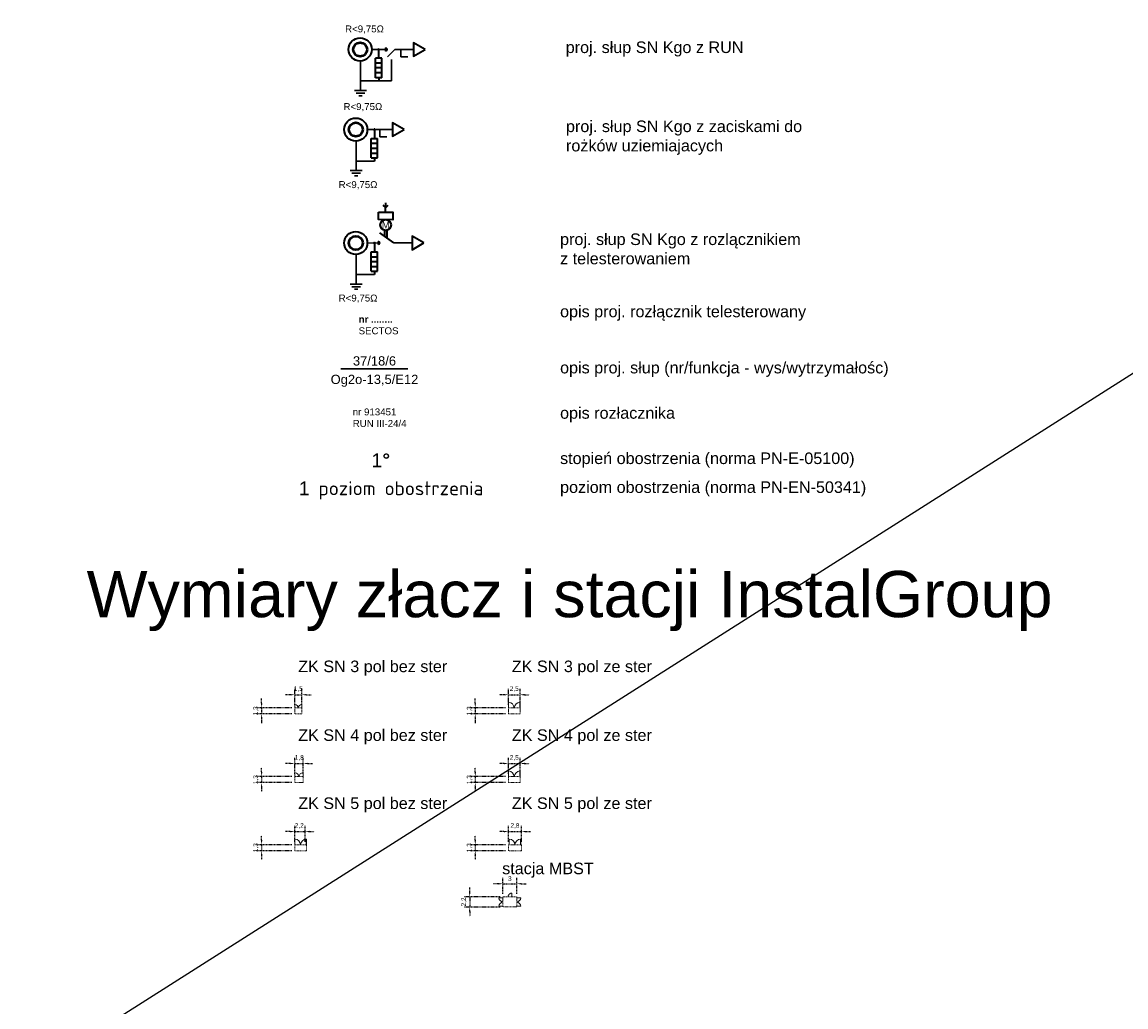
# Model space of a CAD drawing. Header units: metres. Extents: x -1993 to 4624, y 674 to 2411.
# Tile 2 of 14: x -1333 to -1094, y 1110 to 1322. Entities that reach past the tile are written whole.
import ezdxf

# ---------------------------------------------------------------- set-up
doc = ezdxf.new("R2010")
doc.units = ezdxf.units.M
for name, pattern in [('ACAD_ISO03W100', [30, 12, -18]), ('ACAD_ISO10W100', [18, 12, -3, 0, -3]), ('DASHDOT2', [0.5, 0.25, -0.125, 0, -0.125])]:
    doc.linetypes.add(name, pattern=pattern)
doc.layers.add('# OBMBS-9x-19xxx __EI_opis_nN', color=144, linetype='Continuous', lineweight=0, true_color=0x007299)
doc.layers.add('# OBMBS-9x-19xxx _EI_ schemat', color=1, linetype='Continuous')
for name, color, linetype, lineweight in [('# OBMBS-9x-19xxx _SN PROJ. KABLE 15kV', 10, 'DASHDOT2', 30), ('# OBMBS-9x-19xxx _SN PROJ. NAPOW 15kV', 10, 'Continuous', 30), ('# SN PROJ. KABLE 15kV', 10, 'DASHDOT2', 20), ('wymiary', 7, 'Continuous', 18)]:
    doc.layers.add(name, color=color, linetype=linetype, lineweight=lineweight)
doc.styles.get("Standard").update_dxf_attribs({"font": 'ARIAL.TTF'})
doc.linetypes.add('FENCELINE5', pattern='A,8,-1,[148,AAA.SHX,S=1,R=0,X=0,Y=0],-1', length=10)
doc.dimstyles.new('ISO-25', dxfattribs={"dimtxt": 2.5, "dimasz": 2.5, "dimexe": 1.25, "dimexo": 0.625, "dimtad": 1, "dimtxsty": 'Standard', "dimcen": 2.5, "dimadec": 0, "dimazin": 0, "dimtfac": 1, "dimtmove": 0, "dimatfit": 3, "dimfxl": 1, "dimarcsym": 0})

# ---------------------------------------------------------------- blocks, each defined once
blk = doc.blocks.new('G$CBADB4F45')
at = {"layer": '# SN PROJ. KABLE 15kV'}
blk.add_lwpolyline([(0, 2.2), (3, 2.2), (3, 0), (0, 0)], close=True, dxfattribs=at)
blk = doc.blocks.new('G$C4094B490')
at = {"layer": '# SN PROJ. KABLE 15kV'}
blk.add_lwpolyline([(2.5, 1.3), (2.5, 0), (0, 0), (0, 1.3)], close=True, dxfattribs=at)
blk = doc.blocks.new('*D67')
at = {"layer": '# OBMBS-9x-19xxx _SN PROJ. KABLE 15kV', "color": 0, "lineweight": -2}
for p, q in [((-1273.63, 1145.22), (-1273.63, 1148.67)), ((-1271.43, 1145.21), (-1271.43, 1148.67)), ((-1274.63, 1147.42), (-1275.63, 1147.42)), ((-1273.63, 1147.42), (-1271.43, 1147.42)), ((-1270.43, 1147.42), (-1269.43, 1147.42))]:
    blk.add_line(p, q, dxfattribs=at)
at = {"layer": '# OBMBS-9x-19xxx _SN PROJ. KABLE 15kV', "color": 0}
for points in [[(-1274.63, 1147.25), (-1274.63, 1147.59), (-1273.63, 1147.42)], [(-1270.43, 1147.59), (-1270.43, 1147.25), (-1271.43, 1147.42)]]:
    blk.add_solid(points, dxfattribs=at)
at = {"layer": 'Defpoints', "color": 0}
for p in [(-1271.43, 1147.42), (-1273.63, 1144.6), (-1271.43, 1144.59)]:
    blk.add_point(p, dxfattribs=at)
at = {"layer": '# OBMBS-9x-19xxx _SN PROJ. KABLE 15kV', "color": 0, "insert": (-1272.66, 1148.65), "char_height": 1, "attachment_point": 5}
blk.add_mtext('2,2', dxfattribs=at)
blk = doc.blocks.new('*D68')
at = {"layer": '# OBMBS-9x-19xxx _SN PROJ. KABLE 15kV', "color": 0, "lineweight": -2}
for p, q in [((-1280.81, 1145.59), (-1280.81, 1146.59)), ((-1274.26, 1144.59), (-1282.06, 1144.59)), ((-1274.26, 1143.29), (-1282.06, 1143.29)), ((-1280.81, 1144.59), (-1280.81, 1143.29)), ((-1280.81, 1142.29), (-1280.81, 1141.29))]:
    blk.add_line(p, q, dxfattribs=at)
at = {"layer": '# OBMBS-9x-19xxx _SN PROJ. KABLE 15kV', "color": 0}
for points in [[(-1280.97, 1145.59), (-1280.64, 1145.59), (-1280.81, 1144.59)], [(-1280.64, 1142.29), (-1280.97, 1142.29), (-1280.81, 1143.29)]]:
    blk.add_solid(points, dxfattribs=at)
at = {"layer": 'Defpoints', "color": 0}
for p in [(-1280.81, 1143.29), (-1273.63, 1144.59), (-1273.63, 1143.29)]:
    blk.add_point(p, dxfattribs=at)
at = {"layer": '# OBMBS-9x-19xxx _SN PROJ. KABLE 15kV', "color": 0, "insert": (-1282.03, 1143.94), "char_height": 1, "attachment_point": 5, "rotation": 90}
blk.add_mtext('1,3', dxfattribs=at)
blk = doc.blocks.new('*D69')
at = {"layer": '# OBMBS-9x-19xxx _SN PROJ. KABLE 15kV', "color": 0, "lineweight": -2}
for p, q in [((-1229.65, 1136.14), (-1230.65, 1136.14)), ((-1228.65, 1133.94), (-1228.65, 1137.39)), ((-1228.65, 1136.14), (-1225.65, 1136.14)), ((-1225.65, 1133.93), (-1225.65, 1137.39)), ((-1224.65, 1136.14), (-1223.65, 1136.14))]:
    blk.add_line(p, q, dxfattribs=at)
at = {"layer": '# OBMBS-9x-19xxx _SN PROJ. KABLE 15kV', "color": 0}
for points in [[(-1229.65, 1135.97), (-1229.65, 1136.31), (-1228.65, 1136.14)], [(-1224.65, 1136.31), (-1224.65, 1135.97), (-1225.65, 1136.14)]]:
    blk.add_solid(points, dxfattribs=at)
at = {"layer": 'Defpoints', "color": 0}
for p in [(-1225.65, 1136.14), (-1228.65, 1133.31), (-1225.65, 1133.31)]:
    blk.add_point(p, dxfattribs=at)
at = {"layer": '# OBMBS-9x-19xxx _SN PROJ. KABLE 15kV', "color": 0, "insert": (-1227.15, 1137.28), "char_height": 1, "attachment_point": 5}
blk.add_mtext('3', dxfattribs=at)
blk = doc.blocks.new('*D70')
at = {"layer": '# OBMBS-9x-19xxx _SN PROJ. KABLE 15kV', "color": 0, "lineweight": -2}
for p, q in [((-1235.83, 1134.31), (-1235.83, 1135.31)), ((-1229.28, 1133.31), (-1237.08, 1133.31)), ((-1229.28, 1131.11), (-1237.08, 1131.11)), ((-1235.83, 1133.31), (-1235.83, 1131.11)), ((-1235.83, 1130.11), (-1235.83, 1129.11))]:
    blk.add_line(p, q, dxfattribs=at)
at = {"layer": '# OBMBS-9x-19xxx _SN PROJ. KABLE 15kV', "color": 0}
for points in [[(-1236, 1134.31), (-1235.66, 1134.31), (-1235.83, 1133.31)], [(-1235.66, 1130.11), (-1236, 1130.11), (-1235.83, 1131.11)]]:
    blk.add_solid(points, dxfattribs=at)
at = {"layer": 'Defpoints', "color": 0}
for p in [(-1235.83, 1131.11), (-1228.65, 1133.31), (-1228.65, 1131.11)]:
    blk.add_point(p, dxfattribs=at)
at = {"layer": '# OBMBS-9x-19xxx _SN PROJ. KABLE 15kV', "color": 0, "insert": (-1237.05, 1132.2), "char_height": 1, "attachment_point": 5, "rotation": 90}
blk.add_mtext('2,2', dxfattribs=at)
blk = doc.blocks.new('*D71')
at = {"layer": '# OBMBS-9x-19xxx _SN PROJ. KABLE 15kV', "color": 0, "lineweight": -2}
for p, q in [((-1228.45, 1162.14), (-1229.45, 1162.14)), ((-1227.45, 1159.94), (-1227.45, 1163.39)), ((-1227.45, 1162.14), (-1224.95, 1162.14)), ((-1224.95, 1159.93), (-1224.95, 1163.39)), ((-1223.95, 1162.14), (-1222.95, 1162.14))]:
    blk.add_line(p, q, dxfattribs=at)
at = {"layer": '# OBMBS-9x-19xxx _SN PROJ. KABLE 15kV', "color": 0}
for points in [[(-1228.45, 1161.97), (-1228.45, 1162.31), (-1227.45, 1162.14)], [(-1223.95, 1162.31), (-1223.95, 1161.97), (-1224.95, 1162.14)]]:
    blk.add_solid(points, dxfattribs=at)
at = {"layer": 'Defpoints', "color": 0}
for p in [(-1224.95, 1162.14), (-1227.45, 1159.32), (-1224.95, 1159.31)]:
    blk.add_point(p, dxfattribs=at)
at = {"layer": '# OBMBS-9x-19xxx _SN PROJ. KABLE 15kV', "color": 0, "insert": (-1226.2, 1163.37), "char_height": 1, "attachment_point": 5}
blk.add_mtext('2,5', dxfattribs=at)
blk = doc.blocks.new('*D72')
at = {"layer": '# OBMBS-9x-19xxx _SN PROJ. KABLE 15kV', "color": 0, "lineweight": -2}
for p, q in [((-1234.63, 1160.31), (-1234.63, 1161.31)), ((-1228.08, 1159.31), (-1235.88, 1159.31)), ((-1228.08, 1158.01), (-1235.88, 1158.01)), ((-1234.63, 1159.31), (-1234.63, 1158.01)), ((-1234.63, 1157.01), (-1234.63, 1156.01))]:
    blk.add_line(p, q, dxfattribs=at)
at = {"layer": '# OBMBS-9x-19xxx _SN PROJ. KABLE 15kV', "color": 0}
for points in [[(-1234.8, 1160.31), (-1234.46, 1160.31), (-1234.63, 1159.31)], [(-1234.46, 1157.01), (-1234.8, 1157.01), (-1234.63, 1158.01)]]:
    blk.add_solid(points, dxfattribs=at)
at = {"layer": 'Defpoints', "color": 0}
for p in [(-1234.63, 1158.01), (-1227.45, 1159.31), (-1227.45, 1158.01)]:
    blk.add_point(p, dxfattribs=at)
at = {"layer": '# OBMBS-9x-19xxx _SN PROJ. KABLE 15kV', "color": 0, "insert": (-1235.86, 1158.66), "char_height": 1, "attachment_point": 5, "rotation": 90}
blk.add_mtext('1,3', dxfattribs=at)
blk = doc.blocks.new('*D73')
at = {"layer": '# OBMBS-9x-19xxx _SN PROJ. KABLE 15kV', "color": 0, "lineweight": -2}
for p, q in [((-1274.63, 1177.01), (-1275.63, 1177.01)), ((-1273.63, 1174.81), (-1273.63, 1178.26)), ((-1273.63, 1177.01), (-1272.13, 1177.01)), ((-1272.13, 1174.8), (-1272.13, 1178.26)), ((-1271.13, 1177.01), (-1270.13, 1177.01))]:
    blk.add_line(p, q, dxfattribs=at)
at = {"layer": '# OBMBS-9x-19xxx _SN PROJ. KABLE 15kV', "color": 0}
for points in [[(-1274.63, 1176.85), (-1274.63, 1177.18), (-1273.63, 1177.01)], [(-1271.13, 1177.18), (-1271.13, 1176.85), (-1272.13, 1177.01)]]:
    blk.add_solid(points, dxfattribs=at)
at = {"layer": 'Defpoints', "color": 0}
for p in [(-1272.13, 1177.01), (-1273.63, 1174.19), (-1272.13, 1174.18)]:
    blk.add_point(p, dxfattribs=at)
at = {"layer": '# OBMBS-9x-19xxx _SN PROJ. KABLE 15kV', "color": 0, "insert": (-1272.88, 1178.24), "char_height": 1, "attachment_point": 5}
blk.add_mtext('1,5', dxfattribs=at)
blk = doc.blocks.new('*D74')
at = {"layer": '# OBMBS-9x-19xxx _SN PROJ. KABLE 15kV', "color": 0, "lineweight": -2}
for p, q in [((-1274.26, 1174.18), (-1282.06, 1174.18)), ((-1280.81, 1175.18), (-1280.81, 1176.18)), ((-1280.81, 1174.18), (-1280.81, 1172.88)), ((-1274.26, 1172.88), (-1282.06, 1172.88)), ((-1280.81, 1171.88), (-1280.81, 1170.88))]:
    blk.add_line(p, q, dxfattribs=at)
at = {"layer": '# OBMBS-9x-19xxx _SN PROJ. KABLE 15kV', "color": 0}
for points in [[(-1280.97, 1175.18), (-1280.64, 1175.18), (-1280.81, 1174.18)], [(-1280.64, 1171.88), (-1280.97, 1171.88), (-1280.81, 1172.88)]]:
    blk.add_solid(points, dxfattribs=at)
at = {"layer": 'Defpoints', "color": 0}
for p in [(-1273.63, 1174.18), (-1280.81, 1172.88), (-1273.63, 1172.88)]:
    blk.add_point(p, dxfattribs=at)
at = {"layer": '# OBMBS-9x-19xxx _SN PROJ. KABLE 15kV', "color": 0, "insert": (-1282.03, 1173.53), "char_height": 1, "attachment_point": 5, "rotation": 90}
blk.add_mtext('1,3', dxfattribs=at)
blk = doc.blocks.new('*D75')
at = {"layer": '# OBMBS-9x-19xxx _SN PROJ. KABLE 15kV', "color": 0, "lineweight": -2}
for p, q in [((-1274.63, 1162.14), (-1275.63, 1162.14)), ((-1273.63, 1159.94), (-1273.63, 1163.39)), ((-1273.63, 1162.14), (-1271.83, 1162.14)), ((-1271.83, 1159.93), (-1271.83, 1163.39)), ((-1270.83, 1162.14), (-1269.83, 1162.14))]:
    blk.add_line(p, q, dxfattribs=at)
at = {"layer": '# OBMBS-9x-19xxx _SN PROJ. KABLE 15kV', "color": 0}
for points in [[(-1274.63, 1161.98), (-1274.63, 1162.31), (-1273.63, 1162.14)], [(-1270.83, 1162.31), (-1270.83, 1161.98), (-1271.83, 1162.14)]]:
    blk.add_solid(points, dxfattribs=at)
at = {"layer": 'Defpoints', "color": 0}
for p in [(-1271.83, 1162.14), (-1273.63, 1159.32), (-1271.83, 1159.31)]:
    blk.add_point(p, dxfattribs=at)
at = {"layer": '# OBMBS-9x-19xxx _SN PROJ. KABLE 15kV', "color": 0, "insert": (-1272.66, 1163.37), "char_height": 1, "attachment_point": 5}
blk.add_mtext('1,8', dxfattribs=at)
blk = doc.blocks.new('*D76')
at = {"layer": '# OBMBS-9x-19xxx _SN PROJ. KABLE 15kV', "color": 0, "lineweight": -2}
for p, q in [((-1280.81, 1160.31), (-1280.81, 1161.31)), ((-1274.26, 1159.31), (-1282.06, 1159.31)), ((-1274.26, 1158.01), (-1282.06, 1158.01)), ((-1280.81, 1159.31), (-1280.81, 1158.01)), ((-1280.81, 1157.01), (-1280.81, 1156.01))]:
    blk.add_line(p, q, dxfattribs=at)
at = {"layer": '# OBMBS-9x-19xxx _SN PROJ. KABLE 15kV', "color": 0}
for points in [[(-1280.97, 1160.31), (-1280.64, 1160.31), (-1280.81, 1159.31)], [(-1280.64, 1157.01), (-1280.97, 1157.01), (-1280.81, 1158.01)]]:
    blk.add_solid(points, dxfattribs=at)
at = {"layer": 'Defpoints', "color": 0}
for p in [(-1280.81, 1158.01), (-1273.63, 1159.31), (-1273.63, 1158.01)]:
    blk.add_point(p, dxfattribs=at)
at = {"layer": '# OBMBS-9x-19xxx _SN PROJ. KABLE 15kV', "color": 0, "insert": (-1282.03, 1158.66), "char_height": 1, "attachment_point": 5, "rotation": 90}
blk.add_mtext('1,3', dxfattribs=at)
blk = doc.blocks.new('*D77')
at = {"layer": '# OBMBS-9x-19xxx _SN PROJ. KABLE 15kV', "color": 0, "lineweight": -2}
for p, q in [((-1228.45, 1177.01), (-1229.45, 1177.01)), ((-1227.45, 1174.81), (-1227.45, 1178.26)), ((-1227.45, 1177.01), (-1224.95, 1177.01)), ((-1224.95, 1174.8), (-1224.95, 1178.26)), ((-1223.95, 1177.01), (-1222.95, 1177.01))]:
    blk.add_line(p, q, dxfattribs=at)
at = {"layer": '# OBMBS-9x-19xxx _SN PROJ. KABLE 15kV', "color": 0}
for points in [[(-1228.45, 1176.84), (-1228.45, 1177.18), (-1227.45, 1177.01)], [(-1223.95, 1177.18), (-1223.95, 1176.84), (-1224.95, 1177.01)]]:
    blk.add_solid(points, dxfattribs=at)
at = {"layer": 'Defpoints', "color": 0}
for p in [(-1224.95, 1177.01), (-1227.45, 1174.19), (-1224.95, 1174.18)]:
    blk.add_point(p, dxfattribs=at)
at = {"layer": '# OBMBS-9x-19xxx _SN PROJ. KABLE 15kV', "color": 0, "insert": (-1226.2, 1178.24), "char_height": 1, "attachment_point": 5}
blk.add_mtext('2,5', dxfattribs=at)
blk = doc.blocks.new('*D78')
at = {"layer": '# OBMBS-9x-19xxx _SN PROJ. KABLE 15kV', "color": 0, "lineweight": -2}
for p, q in [((-1228.08, 1174.18), (-1235.88, 1174.18)), ((-1234.63, 1175.18), (-1234.63, 1176.18)), ((-1234.63, 1174.18), (-1234.63, 1172.88)), ((-1228.08, 1172.88), (-1235.88, 1172.88)), ((-1234.63, 1171.88), (-1234.63, 1170.88))]:
    blk.add_line(p, q, dxfattribs=at)
at = {"layer": '# OBMBS-9x-19xxx _SN PROJ. KABLE 15kV', "color": 0}
for points in [[(-1234.8, 1175.18), (-1234.46, 1175.18), (-1234.63, 1174.18)], [(-1234.46, 1171.88), (-1234.8, 1171.88), (-1234.63, 1172.88)]]:
    blk.add_solid(points, dxfattribs=at)
at = {"layer": 'Defpoints', "color": 0}
for p in [(-1227.45, 1174.18), (-1234.63, 1172.88), (-1227.45, 1172.88)]:
    blk.add_point(p, dxfattribs=at)
at = {"layer": '# OBMBS-9x-19xxx _SN PROJ. KABLE 15kV', "color": 0, "insert": (-1235.86, 1173.53), "char_height": 1, "attachment_point": 5, "rotation": 90}
blk.add_mtext('1,3', dxfattribs=at)
blk = doc.blocks.new('*D79')
at = {"layer": '# OBMBS-9x-19xxx _SN PROJ. KABLE 15kV', "color": 0, "lineweight": -2}
for p, q in [((-1227.45, 1145.22), (-1227.45, 1148.67)), ((-1224.65, 1145.21), (-1224.65, 1148.67)), ((-1228.45, 1147.42), (-1229.45, 1147.42)), ((-1227.45, 1147.42), (-1224.65, 1147.42)), ((-1223.65, 1147.42), (-1222.65, 1147.42))]:
    blk.add_line(p, q, dxfattribs=at)
at = {"layer": '# OBMBS-9x-19xxx _SN PROJ. KABLE 15kV', "color": 0}
for points in [[(-1228.45, 1147.25), (-1228.45, 1147.59), (-1227.45, 1147.42)], [(-1223.65, 1147.59), (-1223.65, 1147.25), (-1224.65, 1147.42)]]:
    blk.add_solid(points, dxfattribs=at)
at = {"layer": 'Defpoints', "color": 0}
for p in [(-1224.65, 1147.42), (-1227.45, 1144.6), (-1224.65, 1144.59)]:
    blk.add_point(p, dxfattribs=at)
at = {"layer": '# OBMBS-9x-19xxx _SN PROJ. KABLE 15kV', "color": 0, "insert": (-1226.05, 1148.65), "char_height": 1, "attachment_point": 5}
blk.add_mtext('2,8', dxfattribs=at)
blk = doc.blocks.new('*D80')
at = {"layer": '# OBMBS-9x-19xxx _SN PROJ. KABLE 15kV', "color": 0, "lineweight": -2}
for p, q in [((-1234.63, 1145.59), (-1234.63, 1146.59)), ((-1228.08, 1144.59), (-1235.88, 1144.59)), ((-1228.08, 1143.29), (-1235.88, 1143.29)), ((-1234.63, 1144.59), (-1234.63, 1143.29)), ((-1234.63, 1142.29), (-1234.63, 1141.29))]:
    blk.add_line(p, q, dxfattribs=at)
at = {"layer": '# OBMBS-9x-19xxx _SN PROJ. KABLE 15kV', "color": 0}
for points in [[(-1234.8, 1145.59), (-1234.46, 1145.59), (-1234.63, 1144.59)], [(-1234.46, 1142.29), (-1234.8, 1142.29), (-1234.63, 1143.29)]]:
    blk.add_solid(points, dxfattribs=at)
at = {"layer": 'Defpoints', "color": 0}
for p in [(-1234.63, 1143.29), (-1227.45, 1144.59), (-1227.45, 1143.29)]:
    blk.add_point(p, dxfattribs=at)
at = {"layer": '# OBMBS-9x-19xxx _SN PROJ. KABLE 15kV', "color": 0, "insert": (-1235.86, 1143.94), "char_height": 1, "attachment_point": 5, "rotation": 90}
blk.add_mtext('1,3', dxfattribs=at)
blk = doc.blocks.new('G$CA5563C20')
at = {"layer": '# SN PROJ. KABLE 15kV'}
blk.add_lwpolyline([(1.5, 1.3), (1.5, 0), (0, 0), (0, 1.3)], close=True, dxfattribs=at)
blk = doc.blocks.new('G$C9AA9990B')
at = {"layer": '# SN PROJ. KABLE 15kV'}
blk.add_lwpolyline([(1.8, 1.3), (1.8, 0), (0, 0), (0, 1.3)], close=True, dxfattribs=at)
blk = doc.blocks.new('G$C47045495')
at = {"layer": '# SN PROJ. KABLE 15kV'}
blk.add_lwpolyline([(2.8, 1.3), (2.8, 0), (0, 0), (0, 1.3)], close=True, dxfattribs=at)
blk = doc.blocks.new('Ogranicznik')
at = {"layer": '# OBMBS-9x-19xxx _EI_ schemat', "color": 0, "lineweight": 35}
for p, q in [((-2.47, 3.06), (-2.47, 7.28)), ((-1.07, 7.28), (-2.47, 7.28)), ((-1.77, 9.18), (-1.77, 7.28)), ((-1.07, 3.06), (-1.07, 7.28)), ((-1.07, 6.22), (-2.47, 6.22)), ((-1.07, 5.17), (-2.47, 5.17)), ((-1.07, 4.11), (-2.47, 4.11)), ((-1.07, 3.06), (-2.47, 3.06)), ((-1.76, 3.06), (-1.76, 2.36))]:
    blk.add_line(p, q, dxfattribs=at)
blk = doc.blocks.new('G$C5A8B6988')
at = {"layer": '# OBMBS-9x-19xxx _EI_ schemat', "color": 1, "lineweight": 35, "ltscale": 0.5}
blk.add_lwpolyline([(2.51, 1.45), (0, 2.9), (0, 0)], close=True, dxfattribs=at)
blk = doc.blocks.new('G$CF36D3B97')
at = {"layer": '# OBMBS-9x-19xxx _EI_ schemat', "color": 0, "linetype": 'Continuous', "lineweight": 30}
for p, q in [((1.75, 1.5), (1.75, 10.01)), ((3.5, 1.5), (0, 1.5)), ((3, 0.75), (0.5, 0.75)), ((2.25, 0), (1.25, 0))]:
    blk.add_line(p, q, dxfattribs=at)
blk = doc.blocks.new('G$C78A2E07B')
at = {"layer": '# OBMBS-9x-19xxx _EI_ schemat', "color": 1, "lineweight": 35}
blk.add_circle((2.5, 2.5), 2.5, dxfattribs=at)
at = {"layer": '# OBMBS-9x-19xxx _EI_ schemat', "color": 1, "lineweight": 50}
blk.add_circle((2.5, 2.5), 1.5, dxfattribs=at)
blk = doc.blocks.new('G$C2CA46FFD')
at = {"layer": '# OBMBS-9x-19xxx _EI_ schemat', "color": 244, "lineweight": 35, "ltscale": 0.5}
for p, q in [((1.64, 8), (1.11, 8.57)), ((1.63, 6.99), (1.64, 9.01)), ((1.64, 8), (2.17, 8.57)), ((1.36, 3.13), (1.36, 1.8)), ((1.87, 3.11), (1.87, 1.44))]:
    blk.add_line(p, q, dxfattribs=at)
at = {"layer": '# OBMBS-9x-19xxx _EI_ schemat', "color": 1, "lineweight": 35}
blk.add_line((3.38, 0.36), (0.36, 2.53), dxfattribs=at)
at = {"layer": '# OBMBS-9x-19xxx _EI_ schemat', "color": 244, "lineweight": 35, "ltscale": 0.5}
blk.add_lwpolyline([(0.1, 6.99), (3.17, 6.99), (3.16, 5.4), (0.09, 5.41)], close=True, dxfattribs=at)
at = {"layer": '# OBMBS-9x-19xxx _EI_ schemat', "color": 1, "lineweight": 30}
blk.add_lwpolyline([(0, 0), (0, 0.71)], dxfattribs=at)
at = {"layer": '# OBMBS-9x-19xxx _EI_ schemat', "color": 244, "lineweight": 35, "ltscale": 0.5}
blk.add_circle((1.64, 4.25), 1.16, dxfattribs=at)
at = {"layer": '# OBMBS-9x-19xxx _EI_ schemat', "color": 1, "lineweight": 30}
blk.add_arc((0, 0.36), 0.357, 270.0201, 90.0201, dxfattribs=at)
at = {"layer": '# OBMBS-9x-19xxx _EI_ schemat', "color": 1, "lineweight": 30, "insert": (0.2, 5.03), "char_height": 1.5, "width": 2.9275, "attachment_point": 1, "rotation": 0.0195, "line_spacing_factor": 1.2}
blk.add_mtext('\\pxqc;M', dxfattribs=at)
blk = doc.blocks.new('G$CBA17ADA8')
at = {"layer": '# OBMBS-9x-19xxx _EI_ schemat', "color": 1, "lineweight": 30}
for p, q in [((0, 1.58), (0, 0)), ((0, 0), (1.54, 0))]:
    blk.add_line(p, q, dxfattribs=at)
blk = doc.blocks.new('G$CAA43476E')
at = {"layer": '# OBMBS-9x-19xxx _EI_ schemat', "color": 1, "lineweight": 35, "ltscale": 0.5}
blk.add_lwpolyline([(2.51, 1.45), (0, 2.9), (0, 0)], close=True, dxfattribs=at)
blk = doc.blocks.new('G$C48D33537')
at = {"layer": 'wymiary', "color": 253}
for points in [[(0, 1.22), (0, 0), (0.03, 0), (0.03, 1.22)], [(2.5, 1.22), (2.5, 0), (2.47, 0), (2.47, 1.22)]]:
    blk.add_lwpolyline(points, close=True, dxfattribs=at)
for centre, start, end in [((-0.13, -0.16), 6.633, 83.367), ((2.64, -0.16), 96.633, 173.367)]:
    blk.add_arc(centre, 1.39, start, end, dxfattribs=at)
blk = doc.blocks.new('G$CF14C91C5')
at = {"layer": 'wymiary', "color": 253}
for points in [[(0, 0.73), (0, 0), (0.02, 0), (0.02, 0.73)], [(1.5, 0.73), (1.5, 0), (1.48, 0), (1.48, 0.73)]]:
    blk.add_lwpolyline(points, close=True, dxfattribs=at)
for centre, start, end in [((-0.08, -0.1), 6.633, 83.367), ((1.58, -0.1), 96.633, 173.367)]:
    blk.add_arc(centre, 0.836, start, end, dxfattribs=at)
blk = doc.blocks.new('G$C23749626')
at = {"layer": 'wymiary', "color": 253}
for points in [[(0, 0.88), (0, 0), (0.02, 0), (0.02, 0.88)], [(1.8, 0.88), (1.8, 0), (1.78, 0), (1.78, 0.88)]]:
    blk.add_lwpolyline(points, close=True, dxfattribs=at)
for centre, start, end in [((-0.1, -0.12), 6.633, 83.367), ((1.89, -0.12), 96.633, 173.367)]:
    blk.add_arc(centre, 1, start, end, dxfattribs=at)

msp = doc.modelspace()

# ---------------------------------------------------------------- linework, layer by layer
at = {"layer": '# OBMBS-9x-19xxx _EI_ schemat', "color": 1, "lineweight": 30, "ltscale": 0.5}
for p, q in [((-1254.013, 1316.541), (-1257.013, 1316.541)), ((-1252.013, 1316.541), (-1253.621, 1314.933)), ((-1247.957, 1316.541), (-1252.013, 1316.541))]:
    msp.add_line(p, q, dxfattribs=at)
at = {"layer": '# OBMBS-9x-19xxx _EI_ schemat', "color": 1, "lineweight": 30}
for p, q in [((-1252.75, 1314.39), (-1252.75, 1309.727)), ((-1255.499, 1309.726), (-1259.427, 1309.726)), ((-1252.75, 1309.727), (-1255.499, 1309.726)), ((-1256.443, 1292.401), (-1260.372, 1292.401)), ((-1257.875, 1274.691), (-1255.629, 1274.692)), ((-1252.247, 1274.693), (-1248.247, 1274.694)), ((-1256.443, 1267.877), (-1260.372, 1267.877)), ((-1263.699, 1247.485), (-1249.19, 1247.485))]:
    msp.add_line(p, q, dxfattribs=at)
at = {"layer": '# OBMBS-9x-19xxx _EI_ schemat', "color": 1, "linetype": 'ACAD_ISO10W100', "lineweight": 30, "ltscale": 0.5}
msp.add_line((-1252.524, 1299.215), (-1257.872, 1299.215), dxfattribs=at)
at = {"layer": '# OBMBS-9x-19xxx _EI_ schemat', "color": 1, "lineweight": 30}
msp.add_lwpolyline([(-1254.016, 1316.184), (-1254.01, 1316.897)], dxfattribs=at)
at = {"layer": '# OBMBS-9x-19xxx _EI_ schemat', "color": 1, "linetype": 'ByBlock', "lineweight": 40, "ltscale": 0.5}
for centre in [(-1255.513, 1316.541), (-1256.429, 1299.215), (-1256.429, 1274.692)]:
    msp.add_circle(centre, 0.0873, dxfattribs=at)
at = {"layer": '# OBMBS-9x-19xxx _EI_ schemat', "color": 1, "lineweight": 30}
msp.add_arc((-1254.013, 1316.541), 0.357, 269.56115, 89.56115, dxfattribs=at)
msp.add_line((740.445, 2410.807), (-1993.273, 674.241))
at = {"layer": 'wymiary', "color": 253}
for points in [[(-1227.45, 1175.41), (-1227.45, 1174.186), (-1227.423, 1174.186), (-1227.423, 1175.41)], [(-1224.948, 1175.41), (-1224.948, 1174.186), (-1224.975, 1174.186), (-1224.975, 1175.41)], [(-1227.45, 1160.54), (-1227.45, 1159.316), (-1227.423, 1159.316), (-1227.423, 1160.54)], [(-1224.948, 1160.54), (-1224.948, 1159.316), (-1224.975, 1159.316), (-1224.975, 1160.54)], [(-1227.295, 1145.812), (-1227.295, 1144.588), (-1227.268, 1144.588), (-1227.268, 1145.812)], [(-1224.793, 1145.812), (-1224.793, 1144.588), (-1224.82, 1144.588), (-1224.82, 1145.812)], [(-1229.563, 1133.119), (-1228.653, 1133.119), (-1228.653, 1133.099), (-1229.563, 1133.099)], [(-1229.563, 1131.259), (-1228.653, 1131.259), (-1228.653, 1131.279), (-1229.563, 1131.279)], [(-1224.743, 1133.119), (-1225.653, 1133.119), (-1225.653, 1133.099), (-1224.743, 1133.099)], [(-1224.743, 1131.259), (-1225.653, 1131.259), (-1225.653, 1131.279), (-1224.743, 1131.279)]]:
    msp.add_lwpolyline(points, close=True, dxfattribs=at)
at = {"layer": 'wymiary'}
for points in [[(-1226.702, 1133.331), (-1226.702, 1134.111), (-1226.742, 1134.111), (-1226.742, 1133.331)], [(-1226.692, 1133.301), (-1226.692, 1134.141), (-1226.702, 1134.141), (-1226.702, 1133.301)]]:
    msp.add_lwpolyline(points, close=True, dxfattribs=at)
at = {"layer": 'wymiary', "color": 253}
for centre, radius, start, end in [((-1227.584, 1174.025), 1.394, 6.633, 83.367), ((-1224.814, 1174.025), 1.394, 96.633, 173.367), ((-1227.584, 1159.155), 1.394, 6.633, 83.367), ((-1224.814, 1159.155), 1.394, 96.633, 173.367), ((-1227.429, 1144.427), 1.394, 6.633, 83.367), ((-1224.659, 1144.427), 1.394, 96.633, 173.367), ((-1228.533, 1133.219), 1.037, 186.633, 263.367), ((-1228.533, 1131.159), 1.037, 96.633, 173.367), ((-1225.773, 1133.219), 1.037, 276.633, 353.367), ((-1225.773, 1131.159), 1.037, 6.633, 83.367)]:
    msp.add_arc(centre, radius, start, end, dxfattribs=at)
at = {"layer": 'wymiary', "linetype": 'ACAD_ISO03W100'}
msp.add_arc((-1226.729, 1133.315), 0.797, 90.91918, 181.52453, dxfattribs=at)

# ---------------------------------------------------------------- block references
at = {"layer": '# OBMBS-9x-19xxx _EI_ schemat', "color": 1}
for name, p in [('G$C78A2E07B', (-1262.013, 1314.041)), ('G$CAA43476E', (-1247.957, 1315.092)), ('G$CBA17ADA8', (-1250.721, 1314.958)), ('G$C78A2E07B', (-1262.958, 1296.715)), ('G$C5A8B6988', (-1252.524, 1297.766)), ('G$CBA17ADA8', (-1255.289, 1297.632)), ('G$C2CA46FFD', (-1255.629, 1274.335)), ('G$C78A2E07B', (-1262.958, 1272.192)), ('G$CAA43476E', (-1248.247, 1273.245))]:
    msp.add_blockref(name, p, dxfattribs=at)
at = {"layer": '# OBMBS-9x-19xxx _EI_ schemat', "color": 1, "lineweight": 30}
msp.add_blockref('Ogranicznik', (-1253.742, 1307.365), dxfattribs=at)
at = {"layer": '# OBMBS-9x-19xxx _EI_ schemat', "color": 1, "ltscale": 0.5, "xscale": -0.75, "yscale": 0.75, "zscale": 0.75}
for p in [(-1258.115, 1306.534), (-1259.06, 1289.209), (-1259.06, 1264.685)]:
    msp.add_blockref('G$CF36D3B97', p, dxfattribs=at)
at = {"layer": '# OBMBS-9x-19xxx _EI_ schemat', "color": 1, "lineweight": 30, "xscale": -1}
for p in [(-1258.2, 1290.04), (-1258.2, 1265.516)]:
    msp.add_blockref('Ogranicznik', p, dxfattribs=at)
at = {"layer": '# OBMBS-9x-19xxx _SN PROJ. KABLE 15kV', "color": 1}
for name, p in [('G$CF14C91C5', (-1273.631, 1174.18)), ('G$C23749626', (-1273.631, 1159.31)), ('G$C48D33537', (-1273.632, 1144.588))]:
    msp.add_blockref(name, p, dxfattribs=at)
at = {"layer": '# OBMBS-9x-19xxx _SN PROJ. KABLE 15kV'}
for name, p in [('G$CA5563C20', (-1273.631, 1172.88)), ('G$C4094B490', (-1227.455, 1172.878)), ('G$C9AA9990B', (-1273.631, 1158.01)), ('G$C4094B490', (-1227.455, 1158.008)), ('G$C4094B490', (-1273.632, 1143.287)), ('G$C47045495', (-1227.455, 1143.287))]:
    msp.add_blockref(name, p, dxfattribs=at)
at = {"layer": '# OBMBS-9x-19xxx _SN PROJ. KABLE 15kV', "linetype": 'Continuous'}
msp.add_blockref('G$CBADB4F45', (-1228.653, 1131.115), dxfattribs=at)

# ---------------------------------------------------------------- texts
at = {"layer": '# OBMBS-9x-19xxx __EI_opis_nN', "linetype": 'FENCELINE5', "insert": (-1318.644, 1203.781), "char_height": 10, "width": 272.61145, "attachment_point": 1}
msp.add_mtext('Wymiary złacz i stacji InstalGroup', dxfattribs=at)
at = {"layer": '# OBMBS-9x-19xxx _EI_ schemat', "color": 1, "lineweight": 30, "char_height": 1.5, "attachment_point": 1}
for s, insert, width in [('R<9,75Ω', (-1262.771, 1321.735), 11.16446), ('R<9,75Ω', (-1263.114, 1304.933), 11.16446), ('R<9,75Ω', (-1264.155, 1288.064), 11.16446), ('R<9,75Ω', (-1264.155, 1263.54), 11.16446), ('{\\fArial|b1|i0|c238|p34;nr ........\\P}SECTOS', (-1259.838, 1258.956), 38.66951)]:
    msp.add_mtext(s, dxfattribs=dict(at, insert=insert, width=width))
at = {"layer": '# OBMBS-9x-19xxx _EI_ schemat', "color": 1, "lineweight": 30, "attachment_point": 1, "line_spacing_factor": 1.2}
for s, insert, char_height, width in [('\\pxqc;{\\C256;37/18/6 \\POg2o-13,5/E12}', (-1261.679, 1250.2), 2, 10.53543), ('\\pxql;1{\\fISOCPEUR|b0|i0|c238|p34;%%D}', (-1257.055, 1229.212), 3, 10.53543), ('\\pxql;1{\\fISOCPEUR|b0|i0|c238|p34; poziom obostrzenia}', (-1272.762, 1223.154), 3, 47.84244)]:
    msp.add_mtext(s, dxfattribs=dict(at, insert=insert, char_height=char_height, width=width))
at = {"layer": '# OBMBS-9x-19xxx _EI_ schemat', "color": 0, "lineweight": 30, "insert": (-1261.118, 1238.914), "char_height": 1.5, "width": 38.66951, "attachment_point": 1}
msp.add_mtext('{\\C1;nr 913451\\PRUN III-24/4}', dxfattribs=at)
at = {"layer": '# OBMBS-9x-19xxx _SN PROJ. KABLE 15kV', "char_height": 2.5, "attachment_point": 1}
for s, insert, width in [('ZK SN 3 pol bez ster', (-1272.902, 1184.4), 34.70037), ('ZK SN 3 pol ze ster', (-1226.726, 1184.399), 34.70037), ('ZK SN 4 pol bez ster', (-1272.902, 1169.529), 34.70037), ('ZK SN 4 pol ze ster', (-1226.726, 1169.527), 34.70037), ('ZK SN 5 pol bez ster', (-1272.903, 1154.806), 34.70037), ('ZK SN 5 pol ze ster', (-1226.726, 1154.806), 34.70037), ('stacja MBST', (-1228.807, 1140.707), 26.79652)]:
    msp.add_mtext(s, dxfattribs=dict(at, insert=insert, width=width))
at = {"layer": '# OBMBS-9x-19xxx _SN PROJ. NAPOW 15kV', "char_height": 2.5, "attachment_point": 1}
for s, insert, width in [('proj. słup SN Kgo z RUN', (-1215.074, 1318.267), 52.93875), ('proj. słup SN Kgo z zaciskami do rożków uziemiajacych', (-1215.016, 1301.173), 52.93875), ('proj. słup SN Kgo z rozlącznikiem z telesterowaniem', (-1216.295, 1276.753), 52.93875), ('opis proj. rozłącznik telesterowany', (-1216.295, 1261.143), 56.5963), ('opis proj. słup (nr/funkcja - wys/wytrzymałośc)', (-1216.295, 1248.997), 77.62721), ('opis rozłacznika', (-1216.295, 1239.195), 52.93875), ('stopień obostrzenia (norma PN-E-05100)', (-1216.295, 1229.396), 76.20077), ('poziom obostrzenia (norma PN-EN-50341)', (-1216.295, 1223.154), 76.20077)]:
    msp.add_mtext(s, dxfattribs=dict(at, insert=insert, width=width))

# ---------------------------------------------------------------- dimensions: what is measured, and where the dimension line sits
at = {"layer": '# OBMBS-9x-19xxx _SN PROJ. KABLE 15kV', "color": 2}
for base, p1, p2, picture, middle in [((-1272.1306, 1177.0123), (-1273.6258, 1174.1876), (-1272.1306, 1174.1795), '*D73', (-1272.8782, 1177.0123)), ((-1224.9546, 1177.0107), (-1227.4498, 1174.186), (-1224.9546, 1174.1779), '*D77', (-1226.2022, 1177.0107)), ((-1271.8306, 1162.1424), (-1273.6258, 1159.3177), (-1271.8306, 1159.3096), '*D75', (-1272.6554, 1162.1424)), ((-1224.9546, 1162.1408), (-1227.4498, 1159.3161), (-1224.9546, 1159.308), '*D71', (-1226.2022, 1162.1408)), ((-1271.427, 1147.42), (-1273.627, 1144.595), (-1271.427, 1144.587), '*D67', (-1272.656, 1147.42)), ((-1224.65, 1147.42), (-1227.45, 1144.595), (-1224.65, 1144.587), '*D79', (-1226.05, 1147.42)), ((-1225.653, 1136.139), (-1228.653, 1133.315), (-1225.653, 1133.306), '*D69', (-1227.153, 1136.139))]:
    dim = msp.add_linear_dim(base=base, p1=p1, p2=p2, dimstyle='ISO-25', override={"dimtxt": 1, "dimasz": 1}, dxfattribs=at)
    dim.commit()
    dim.dimension.update_dxf_attribs({"geometry": picture, "text_midpoint": middle, "dimtype": 160})
for base, p1, p2, picture, middle in [((-1280.806, 1172.88), (-1273.631, 1174.18), (-1273.631, 1172.88), '*D74', (-1280.806, 1173.53)), ((-1234.63, 1172.878), (-1227.455, 1174.179), (-1227.455, 1172.878), '*D78', (-1234.63, 1173.528)), ((-1280.806, 1158.01), (-1273.631, 1159.31), (-1273.631, 1158.01), '*D76', (-1280.806, 1158.66)), ((-1234.63, 1158.008), (-1227.455, 1159.309), (-1227.455, 1158.008), '*D72', (-1234.63, 1158.658)), ((-1280.807, 1143.287), (-1273.632, 1144.588), (-1273.632, 1143.287), '*D68', (-1280.807, 1143.937)), ((-1234.63, 1143.287), (-1227.455, 1144.588), (-1227.455, 1143.287), '*D80', (-1234.63, 1143.937)), ((-1235.829, 1131.115), (-1228.653, 1133.315), (-1228.653, 1131.115), '*D70', (-1235.829, 1132.198))]:
    dim = msp.add_linear_dim(base=base, p1=p1, p2=p2, angle=90, dimstyle='ISO-25', override={"dimtxt": 1, "dimasz": 1}, dxfattribs=at)
    dim.commit()
    dim.dimension.update_dxf_attribs({"geometry": picture, "text_midpoint": middle, "dimtype": 160})

doc.saveas('drawing.dxf')
